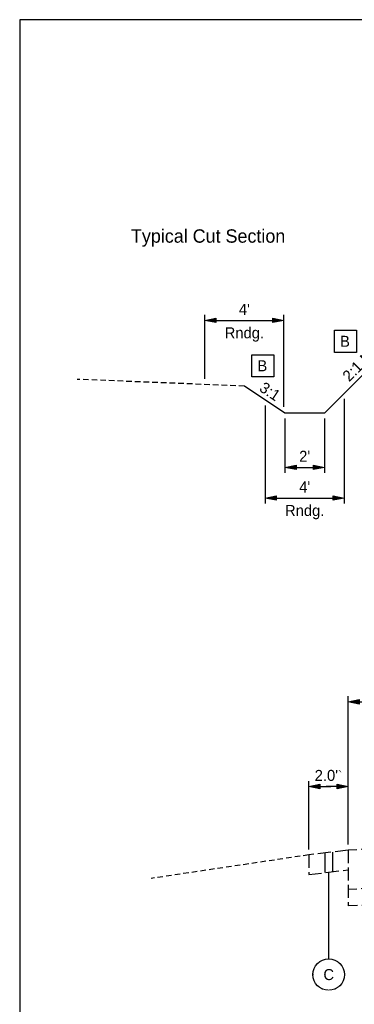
# Model space of a CAD drawing. Header units: feet. Extents: x -16 to 297, y -33 to 148.
# Tile 20 of 30: x 175 to 192, y 0 to 51. Entities that reach past the tile are written whole.
import ezdxf
from ezdxf import colors
from ezdxf.entities.mleader import LeaderData, LeaderLine
from ezdxf.enums import TextEntityAlignment as Align
from ezdxf.math import Vec2, Vec3

# ---------------------------------------------------------------- set-up
doc = ezdxf.new("R2010")
doc.units = ezdxf.units.FT
doc.header["$LTSCALE"] = 4
doc.header["$MEASUREMENT"] = 0
doc.set_wipeout_variables(frame=1)
doc.linetypes.add('OhDOT_USTN2', pattern=[0.11, 0.069, -0.041])
doc.linetypes.add('OhDOT_USTN3', pattern=[0.22, 0.165, -0.055])
for name, color, linetype in [('TX_P_1', 7, 'Continuous'), ('TX_P_Misc', 7, 'Continuous'), ('XS_P_Ditch_Bottom', 5, 'Continuous'), ('XS_P_Finished_Grade', 3, 'Continuous'), ('XS_X_Ground_Line', 3, 'OhDOT_USTN2'), ('XS_X_Pavt', 133, 'OhDOT_USTN3')]:
    doc.layers.add(name, color=color, linetype=linetype)
doc.styles.add('Slanted-Normal', font='font31.shx', dxfattribs={"height": 0.14})
doc.styles.add('Slanted-Sub Title', font='font31.shx', dxfattribs={"height": 0.17})
doc.dimstyles.new('Dec-0  Slanted', dxfattribs={"dimtxt": 0.14, "dimasz": 0.14, "dimexe": 0.07, "dimexo": 0.07, "dimgap": 0.07, "dimtad": 1, "dimdec": 0, "dimzin": 3, "dimdsep": 46, "dimtxsty": 'Slanted-Normal', "dimblk": 'Dim1', "dimcen": 0, "dimclrd": 95, "dimclre": 95, "dimclrt": 7, "dimaunit": 1, "dimadec": 5, "dimazin": 3, "dimtfac": 1, "dimtdec": 0, "dimtmove": 1, "dimatfit": 0, "dimldrblk": 'Dim1', "dimfxl": 1, "dimtolj": 1, "dimtzin": 0, "dimlwd": -1, "dimlwe": -1, "dimarcsym": 0})
doc.dimstyles.new('Dec-1  Slanted', dxfattribs={"dimtxt": 0.14, "dimasz": 0.14, "dimexe": 0.07, "dimexo": 0.07, "dimgap": 0.07, "dimtad": 1, "dimdec": 1, "dimzin": 3, "dimdsep": 46, "dimtxsty": 'Slanted-Normal', "dimblk": 'Dim1', "dimcen": 0, "dimclrd": 95, "dimclre": 95, "dimclrt": 7, "dimadec": 1, "dimazin": 3, "dimtfac": 1, "dimtdec": 1, "dimtix": 1, "dimtofl": 0, "dimtmove": 1, "dimatfit": 3, "dimldrblk": 'Dim1', "dimfxl": 1, "dimtolj": 1, "dimtzin": 0, "dimlwd": -1, "dimlwe": -1, "dimarcsym": 0})

# ---------------------------------------------------------------- blocks, each defined once
blk = doc.blocks.new('Dim1')
h = blk.add_hatch(color=4)
h.dxf.hatch_style = 1
h.paths.add_polyline_path([(0, 0), (-1, -0.2), (-1, 0.2)])
at = {"color": 4}
blk.add_lwpolyline([(0, 0), (-1, -0.2), (-1, 0.2), (0, 0)], dxfattribs=at)
blk = doc.blocks.new('*D1008')
at = {"layer": 'Defpoints', "color": 0, "transparency": 16777216}
for p in [(191.837, 11.53), (189.837, 8.055), (191.837, 8.295)]:
    blk.add_point(p, dxfattribs=at)
at = {"layer": 'TX_P_1', "color": 95, "linetype": 'Continuous', "transparency": 16777216}
for p, q in [((189.837, 8.335), (189.837, 11.81)), ((191.837, 8.575), (191.837, 11.81))]:
    blk.add_line(p, q, dxfattribs=at)
at = {"layer": 'TX_P_1', "color": 95, "transparency": 16777216}
for p, q in [((190.397, 11.53), (190.957, 11.53)), ((191.277, 11.53), (190.717, 11.53))]:
    blk.add_line(p, q, dxfattribs=at)
at = {"layer": 'TX_P_1', "color": 95, "transparency": 16777216, "xscale": 0.56, "yscale": 0.56, "zscale": 0.56, "rotation": 180}
blk.add_blockref('Dim1', (189.837, 11.53), dxfattribs=at)
at = {"layer": 'TX_P_1', "color": 95, "transparency": 16777216, "xscale": 0.56, "yscale": 0.56, "zscale": 0.56}
blk.add_blockref('Dim1', (191.837, 11.53), dxfattribs=at)
at = {"layer": 'TX_P_1', "color": 7, "transparency": 16777216, "insert": (190.837, 12.09), "char_height": 0.56, "attachment_point": 5, "style": 'Slanted-Normal'}
blk.add_mtext("\\A1;2.0'{\\ffont31|b0|i0|c136|p1;\\H0.83333x;\\C256;`}", dxfattribs=at)
blk = doc.blocks.new('*D1009')
at = {"layer": 'Defpoints', "color": 0, "transparency": 16777216}
for p in [(202.837, 15.836), (202.837, 8.735), (191.837, 8.295)]:
    blk.add_point(p, dxfattribs=at)
at = {"layer": 'TX_P_1', "color": 95, "linetype": 'Continuous', "transparency": 16777216}
for p, q in [((191.837, 8.575), (191.837, 16.116)), ((192.397, 15.836), (202.277, 15.836))]:
    blk.add_line(p, q, dxfattribs=at)
at = {"layer": 'TX_P_1', "color": 95, "transparency": 16777216, "xscale": 0.56, "yscale": 0.56, "zscale": 0.56, "rotation": 180}
blk.add_blockref('Dim1', (191.837, 15.836), dxfattribs=at)
at = {"layer": 'TX_P_1', "color": 95, "transparency": 16777216, "xscale": 0.56, "yscale": 0.56, "zscale": 0.56}
blk.add_blockref('Dim1', (202.837, 15.836), dxfattribs=at)
at = {"layer": 'TX_P_1', "color": 7, "transparency": 16777216, "insert": (197.337, 16.44), "char_height": 0.56, "attachment_point": 5, "style": 'Slanted-Normal'}
blk.add_mtext("\\A1;10.5'{\\A0;\\Ffont31|c136;\\C256;`} to 11.0'{\\A0;\\Ffont31|c136;\\C256;`}", dxfattribs=at)
blk = doc.blocks.new('_DotSmall')
at = {"color": 0, "linetype": 'ByBlock', "const_width": 0.5}
blk.add_lwpolyline([(-0.0625, 0, 1), (0.0625, 0, 1)], format="xyb", close=True, dxfattribs=at)
blk = doc.blocks.new('*D1042')
at = {"layer": 'Defpoints', "color": 0, "transparency": 16777216}
for p in [(188.634, 30.511), (190.634, 30.511), (190.634, 27.755)]:
    blk.add_point(p, dxfattribs=at)
at = {"layer": 'TX_P_1', "color": 95, "linetype": 'Continuous', "transparency": 16777216}
for p, q in [((188.634, 30.231), (188.634, 27.475)), ((190.634, 30.231), (190.634, 27.475)), ((189.194, 27.755), (190.074, 27.755))]:
    blk.add_line(p, q, dxfattribs=at)
at = {"layer": 'TX_P_1', "color": 95, "transparency": 16777216, "xscale": 0.56, "yscale": 0.56, "zscale": 0.56, "rotation": 180}
blk.add_blockref('Dim1', (188.634, 27.755), dxfattribs=at)
at = {"layer": 'TX_P_1', "color": 95, "transparency": 16777216, "xscale": 0.56, "yscale": 0.56, "zscale": 0.56}
blk.add_blockref('Dim1', (190.634, 27.755), dxfattribs=at)
at = {"layer": 'TX_P_1', "color": 7, "transparency": 16777216, "insert": (189.634, 28.315), "char_height": 0.56, "attachment_point": 5, "style": 'Slanted-Normal'}
blk.add_mtext("\\A1;2'", dxfattribs=at)
blk = doc.blocks.new('*D1043')
at = {"layer": 'Defpoints', "color": 0, "transparency": 16777216}
for p in [(187.634, 31.177), (191.634, 31.511), (191.634, 26.196)]:
    blk.add_point(p, dxfattribs=at)
at = {"layer": 'TX_P_1', "color": 95, "linetype": 'Continuous', "transparency": 16777216}
for p, q in [((191.634, 31.231), (191.634, 25.916)), ((187.634, 30.897), (187.634, 25.916)), ((188.194, 26.196), (191.074, 26.196))]:
    blk.add_line(p, q, dxfattribs=at)
at = {"layer": 'TX_P_1', "color": 95, "transparency": 16777216, "xscale": 0.56, "yscale": 0.56, "zscale": 0.56, "rotation": 180}
blk.add_blockref('Dim1', (187.634, 26.196), dxfattribs=at)
at = {"layer": 'TX_P_1', "color": 95, "transparency": 16777216, "xscale": 0.56, "yscale": 0.56, "zscale": 0.56}
blk.add_blockref('Dim1', (191.634, 26.196), dxfattribs=at)
at = {"layer": 'TX_P_1', "color": 7, "transparency": 16777216, "char_height": 0.56, "attachment_point": 5, "style": 'Slanted-Normal'}
for s, insert in [("\\A1;4'", (189.634, 26.756)), ('\\A1;Rndg.', (189.634, 25.478))]:
    blk.add_mtext(s, dxfattribs=dict(at, insert=insert))
blk = doc.blocks.new('*D1044')
at = {"layer": 'Defpoints', "color": 0, "transparency": 16777216}
for p in [(188.572, 35.226), (184.572, 31.966), (188.572, 30.552)]:
    blk.add_point(p, dxfattribs=at)
at = {"layer": 'TX_P_1', "color": 95, "linetype": 'Continuous', "transparency": 16777216}
for p, q in [((184.572, 32.246), (184.572, 35.506)), ((185.132, 35.226), (188.012, 35.226)), ((188.572, 30.832), (188.572, 35.506))]:
    blk.add_line(p, q, dxfattribs=at)
at = {"layer": 'TX_P_1', "color": 95, "transparency": 16777216, "xscale": 0.56, "yscale": 0.56, "zscale": 0.56, "rotation": 180}
blk.add_blockref('Dim1', (184.572, 35.226), dxfattribs=at)
at = {"layer": 'TX_P_1', "color": 95, "transparency": 16777216, "xscale": 0.56, "yscale": 0.56, "zscale": 0.56}
blk.add_blockref('Dim1', (188.572, 35.226), dxfattribs=at)
at = {"layer": 'TX_P_1', "color": 7, "transparency": 16777216, "char_height": 0.56, "attachment_point": 5, "style": 'Slanted-Normal'}
for s, insert in [("\\A1;4'", (186.572, 35.786)), ('\\A1;Rndg.', (186.572, 34.509))]:
    blk.add_mtext(s, dxfattribs=dict(at, insert=insert))
blk = doc.blocks.new('*U1013')
at = {"layer": 'TX_P_Misc', "color": 95}
blk.add_line((0, 0), (0, 1.302), dxfattribs=at)
at = {"layer": 'TX_P_Misc'}
blk.add_circle((0, 0), 0.2, dxfattribs=at)
at = {"layer": 'TX_P_Misc', "color": 95}
ml = blk.add_multileader_mtext('Standard', dxfattribs=at)
ml.set_content('', color=95, style='Slanted-Normal')
ml.set_leader_properties()
ml.set_arrow_properties(name='DOTSMALL')
ml.build(insert=Vec2(0, 0))
ml.multileader.update_dxf_attribs({"has_dogleg": 0, "text_left_attachment_type": 2, "text_right_attachment_type": 2, "dogleg_length": 0.18, "arrow_head_size": 0.125})
ctx = ml.context
ctx.base_point, ctx.char_height, ctx.arrow_head_size, ctx.landing_gap_size, ctx.plane_origin = Vec3(0, 0), 0.14, 0.125, 0.0001, Vec3(0.993, 0.496)
ctx.left_attachment, ctx.right_attachment, ctx.text_align_type = 2, 2, 1
notes = []
notes.append((ctx, [(1, (1, 1, 0), (-0.18, 0), (1, 0), 0.18, [(0, [(-0.155, 0.001)], 0, [])])]))
ctx.mtext.insert, ctx.mtext.alignment, ctx.mtext.flow_direction = Vec3(0, 0.07), 2, 5
ml = blk.add_multileader_mtext('Standard', dxfattribs=at)
ml.set_content('', color=95, style='Slanted-Normal')
ml.set_leader_properties()
ml.build(insert=Vec2(0, 0))
ml.multileader.update_dxf_attribs({"has_dogleg": 0, "text_left_attachment_type": 2, "text_right_attachment_type": 2, "dogleg_length": 0.18, "arrow_head_size": 0.125})
ctx = ml.context
ctx.base_point, ctx.char_height, ctx.arrow_head_size, ctx.landing_gap_size, ctx.plane_origin = Vec3(0, 0), 0.14, 0.125, 0.0001, Vec3(0.588, 0.496)
ctx.left_attachment, ctx.right_attachment, ctx.text_align_type = 2, 2, 1
notes.append((ctx, [(0, (1, 1, 0), (0.18, 0), (-1, 0), 0.18, [(0, [(0.17, 0)], 0, [])])]))
ctx.mtext.insert, ctx.mtext.alignment, ctx.mtext.flow_direction = Vec3(0, 0.07), 2, 5
for ctx, leaders in notes:
    for number, flags, end, landing, length, lines in leaders:
        leader = LeaderData()
        leader.index, (leader.has_last_leader_line, leader.has_dogleg_vector, leader.attachment_direction) = number, flags
        leader.last_leader_point, leader.dogleg_vector, leader.dogleg_length = Vec3(end), Vec3(landing), length
        for number, points, colour, breaks in lines:
            line = LeaderLine()
            line.index, line.vertices, line.color, line.breaks = number, Vec3.list(points), colors.encode_raw_color(colour), breaks
            leader.lines.append(line)
        ctx.leaders.append(leader)
blk.add_wipeout([(0.187, 0.035), (0.181, 0.059), (0.172, 0.081), (0.161, 0.102), (0.147, 0.121), (0.13, 0.139), (0.112, 0.154), (0.092, 0.167), (0.07, 0.177), (0.048, 0.184), (0.024, 0.189), (0, 0.19), (-0.024, 0.189), (-0.047, 0.184), (-0.07, 0.177), (-0.092, 0.167), (-0.112, 0.154), (-0.13, 0.139), (-0.147, 0.122), (-0.161, 0.102), (-0.172, 0.081), (-0.181, 0.059), (-0.187, 0.036), (-0.19, 0.012), (-0.19, -0.012), (-0.187, -0.035), (-0.181, -0.059), (-0.172, -0.081), (-0.161, -0.102), (-0.147, -0.121), (-0.13, -0.139), (-0.112, -0.154), (-0.092, -0.167), (-0.07, -0.177), (-0.048, -0.184), (-0.024, -0.189), (0, -0.19), (0.024, -0.189), (0.047, -0.184), (0.07, -0.177), (0.092, -0.167), (0.112, -0.154), (0.13, -0.139), (0.147, -0.122), (0.161, -0.102), (0.172, -0.081), (0.181, -0.059), (0.187, -0.036), (0.19, -0.012), (0.19, 0.012)])
at = {"layer": 'TX_P_Misc', "style": 'Slanted-Normal'}
blk.add_attdef('ITEM', text='', height=0.14, dxfattribs=at).set_placement((0, 0), align=Align.MIDDLE_CENTER)

msp = doc.modelspace()

# ---------------------------------------------------------------- linework, layer by layer
at = {"layer": 'TX_P_1'}
msp.add_lwpolyline([(175.171, -33.489), (297.171, -33.489), (297.171, 50.511), (175.171, 50.511)], close=True, dxfattribs=at)
at = {"layer": 'XS_P_Ditch_Bottom'}
msp.add_line((190.634, 30.511), (188.634, 30.511), dxfattribs=at)
at = {"layer": 'XS_P_Finished_Grade'}
for p, q in [((196.134, 36.011), (190.634, 30.511)), ((188.634, 30.511), (186.572, 31.886)), ((190.634, 30.511), (188.634, 30.511))]:
    msp.add_line(p, q, dxfattribs=at)
at = {"layer": 'XS_X_Ground_Line'}
for p, q in [((186.572, 31.886), (178.084, 32.227)), ((189.837, 8.055), (181.837, 6.855))]:
    msp.add_line(p, q, dxfattribs=at)
at = {"layer": 'XS_X_Pavt'}
for p, q in [((202.837, 8.735), (191.837, 8.295)), ((191.837, 8.295), (189.837, 8.055)), ((189.837, 8.055), (189.837, 7.055)), ((191.837, 8.295), (191.837, 5.461)), ((189.837, 7.055), (191.837, 7.295)), ((202.837, 6.735), (191.837, 6.295)), ((202.871, 5.902), (191.837, 5.461))]:
    msp.add_line(p, q, dxfattribs=at)

# ---------------------------------------------------------------- texts
at = {"layer": 'TX_P_1', "insert": (180.816, 39.854), "char_height": 0.68, "attachment_point": 1, "style": 'Slanted-Sub Title'}
msp.add_mtext('Typical Cut Section', dxfattribs=at)
at = {"layer": 'TX_P_1', "char_height": 0.56, "attachment_point": 1, "style": 'Slanted-Normal', "bg_fill": 16, "box_fill_scale": 1.5, "bg_fill_color": 256, "bg_fill_transparency": 0}
for insert in [(191.428, 34.441), (187.234, 33.197)]:
    msp.add_mtext('B', dxfattribs=dict(at, insert=insert))
at = {"layer": 'TX_P_1', "char_height": 0.56, "attachment_point": 1, "style": 'Slanted-Normal'}
for s, insert, rotation in [('2:1 Max', (191.497, 32.473), 45), ('3:1', (187.597, 32.135), 326.3126)]:
    msp.add_mtext(s, dxfattribs=dict(at, insert=insert, rotation=rotation))

# ---------------------------------------------------------------- dimensions: what is measured, and where the dimension line sits
at = {"layer": 'TX_P_1'}
for base, p1, p2, text, dimstyle, override, picture, middle in [((188.572, 35.226), (184.572, 31.966), (188.572, 30.552), '<>\\XRndg.', 'Dec-0  Slanted', {"dimpost": "'"}, '*D1044', (186.572, 35.226)), ((191.634, 26.196), (187.634, 31.177), (191.634, 31.511), '<>\\XRndg.', 'Dec-0  Slanted', {"dimpost": "'"}, '*D1043', (189.634, 26.196)), ((202.837, 15.836), (191.837, 8.295), (202.837, 8.735), "10.5'{\\A0;\\Ffont31|c136;\\C256;`} to <>{\\A0;\\Ffont31|c136;\\C256;`}", 'Dec-1  Slanted', {"dimpost": "'", "dimse2": 1, "dimsd2": 0}, '*D1009', (197.337, 16.44)), ((191.837, 11.53), (189.837, 8.055), (191.837, 8.295), '<>{\\ffont31|b0|i0|c136|p1;\\H0.83333x;\\C256;`}', 'Dec-1  Slanted', {"dimpost": "'"}, '*D1008', (190.837, 12.09))]:
    dim = msp.add_linear_dim(base=base, p1=p1, p2=p2, text=text, dimstyle=dimstyle, override=override, dxfattribs=at)
    dim.commit()
    dim.dimension.update_dxf_attribs({"geometry": picture, "text_midpoint": middle})
dim = msp.add_linear_dim(base=(190.634, 27.755), p1=(188.634, 30.511), p2=(190.634, 30.511), dimstyle='Dec-0  Slanted', override={"dimpost": "'"}, dxfattribs=at)
dim.commit()
dim.dimension.update_dxf_attribs({"geometry": '*D1042', "text_midpoint": (189.634, 28.315)})

# ---------------------------------------------------------------- next in the draw order: block references
at = {"layer": 'TX_P_1', "xscale": 4, "yscale": 4, "zscale": 4}
msp.add_blockref('*U1013', (190.853, 1.97), dxfattribs=at).add_auto_attribs({'ITEM': 'C'})

# ---------------------------------------------------------------- next in the draw order: linework, layer by layer
at = {"layer": 'TX_P_1'}
for p, q in [((190.653, 8.153), (190.653, 7.153)), ((191.053, 8.201), (191.053, 7.201))]:
    msp.add_line(p, q, dxfattribs=at)

doc.saveas('drawing.dxf')
